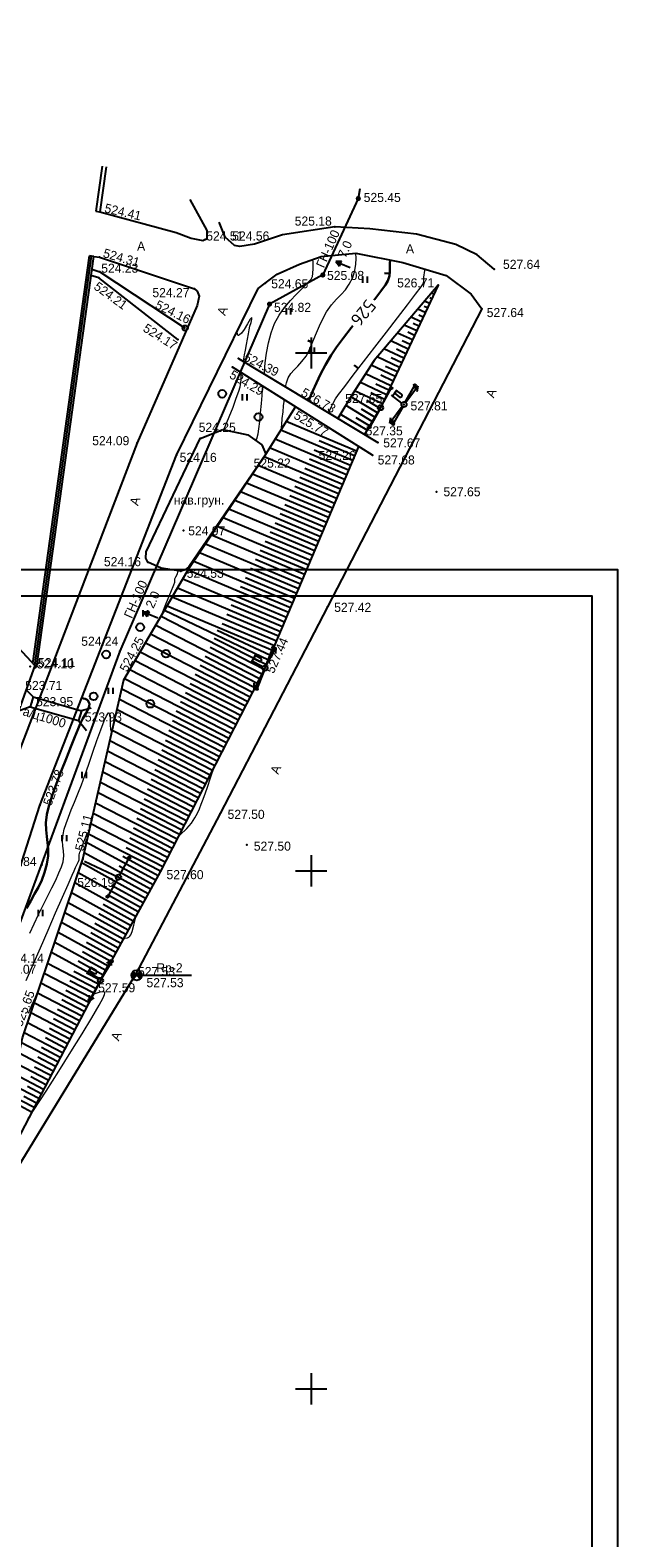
# Model space of a CAD drawing. Header units: millimetres. Extents: x 767170 to 66149698, y -983507 to 2493658.
# Tile 178 of 256: x 2632280 to 2689023, y -572026 to -426489. Entities that reach past the tile are written whole.
import ezdxf

# ---------------------------------------------------------------- set-up
doc = ezdxf.new("R2010")
doc.units = ezdxf.units.MM
for name, pattern in [('Д_ТРОТ_ТРУБА', [3, 1.5, -1.5]), ('ДОРОГИ_ГРУНТ', [7, 5, -2]), ('ДОРОГИ_СТРОЯЩ', [9, 8, -1]), ('Контура низ откосов  Штриховая 0.1-0.5 - - - - - - -', [0.6, 0.1, -0.5])]:
    doc.linetypes.add(name, pattern=pattern)
for name, color, linetype in [('(001) Сетка', 92, 'Continuous'), ('(003) Пункты', 7, 'Continuous'), ('(004) Точки рельефа', 7, 'Continuous'), ('(004a) Точки рельефа (отк.)', 7, 'Continuous'), ('(013) Газ', 30, 'ИК_Газопровод -------г--------'), ('(017) Канализация', 33, 'KANALIS_K_1'), ('(022) Возд. Линии', 7, 'Continuous'), ('(024) Ж_д знаки', 7, 'Continuous'), ('(025) Дорога', 7, 'Continuous'), ('(028) Гидротехн.', 7, 'Continuous'), ('(031) Горизонтали', 42, 'Continuous'), ('(035) Откосы', 7, 'Continuous'), ('(036) Растительность', 7, 'Continuous'), ('(038) Деревья', 7, 'Continuous'), ('(039) Земля', 7, 'Continuous'), ('(040) Ограда', 7, 'Continuous'), ('C-TOPO-MAJR', 9, 'Continuous')]:
    doc.layers.add(name, color=color, linetype=linetype)
doc.layers.add('(032) Горизонтали утолщенные', color=32, linetype='Continuous', lineweight=30)
doc.layers.add('(042) Бергштрих', color=32, linetype='Continuous', lineweight=30)
doc.styles.add('BM-431', font='txt')
doc.styles.add('D-431', font='txt')
doc.styles.add('S', font='txtwr', dxfattribs={"oblique": 15})
doc.styles.get("Standard").update_dxf_attribs({"font": 'isocpeui.ttf'})
doc.styles.add('СПДС', font='isocpeur.ttf')
doc.linetypes.add('GAZ_VOZDUSH', pattern='A,1,-2,["~",Standard,S=3,R=0,X=-1.5,Y=-1.5],-1,10', length=14)
doc.linetypes.add('KANALIS_K_1', pattern='A,1,[">",Standard,S=1.8,R=0,X=-0.9,Y=-0.9],3,-1,["К",Standard,S=1.8,R=0,X=-0.9,Y=-0.9],-1,10', length=16)
doc.linetypes.add('ИК_Газопровод -------г--------', pattern='A,9,-0.6,["Г",Standard,S=1.2,R=0,X=0,Y=-0.6],-1.2', length=10.8)
doc.linetypes.add('ОГРАДА_БЕТ', pattern='A,4,["|",Standard,S=0.8,R=0,X=0,Y=-0.8],4', length=8)
doc.linetypes.add('ОГРАДА_М_1М', pattern='A,2.5,["о",Standard,S=1,R=0,X=0,Y=-0.35],0.5,["0",Standard,S=0.5,R=0,X=-0.3,Y=-0.25],2.5', length=5.5)
doc.linetypes.add('ОТКОСЫ_УКРЕП', pattern='A,0.5,["|",Standard,S=1.2,R=0,X=0,Y=-1.2],0.8,[".",Standard,S=1,R=0.1,X=0.1,Y=-1.2],0.1,["|",Standard,S=0.5,R=0,X=0,Y=-0.5],0', length=1.4)

# ---------------------------------------------------------------- blocks, each defined once
blk = doc.blocks.new('A11111111111')
blk.add_lwpolyline([(-186450, -2503181), (654550, -2503181), (654550, -1909181), (-186450, -1909181)], close=True)
for points in [[(649550, -2498181), (-166450, -2498181), (-166450, -1914181), (649550, -1914181), (649550, -2498181)], [(654550, -2498181), (654550, -1914181)]]:
    blk.add_lwpolyline(points)
blk = doc.blocks.new('d')
at = {"layer": '(038) Деревья'}
blk.add_ellipse((0, 0), major_axis=(0.265, 0.265), ratio=1, start_param=5.497787, end_param=11.780972, dxfattribs=at)
blk = doc.blocks.new('I04010')
for p, q in [((-0.412273, 0.007146), (-0.412273, 1.207146)), ((0.387727, 1.207146), (0.387727, 0.007146))]:
    blk.add_line(p, q)
blk = doc.blocks.new('Setka')
at = {"layer": '(001) Сетка'}
for p, q in [((0, 1.5), (0, -1.5)), ((-1.5, 0), (1.5, 0))]:
    blk.add_line(p, q, dxfattribs=at)
blk = doc.blocks.new('пк-flat-1')
at = {"layer": '(024) Ж_д знаки', "linetype": 'Continuous'}
blk.add_circle((0, 0), 0.25, dxfattribs=at)
blk = doc.blocks.new('S2-flat-3')
at = {"layer": '(022) Возд. Линии'}
for p, q in [((0, 0), (1.21, 1.59)), ((1.21, 1.59), (0.71, 1.35)), ((1.21, 1.59), (1.11, 1.04))]:
    blk.add_line(p, q, dxfattribs=at)
blk = doc.blocks.new('S1-flat-3')
at = {"layer": '(022) Возд. Линии'}
for p, q in [((0, 0), (-1.21, -1.59)), ((-1.21, -1.59), (-1.11, -1.04)), ((-1.21, -1.59), (-0.71, -1.35))]:
    blk.add_line(p, q, dxfattribs=at)
blk = doc.blocks.new('f-flat-2')
at = {"layer": '(022) Возд. Линии'}
for points in [[(-0.2, 0.15), (-1.19, 0.91)], [(-1.11, 0.85), (-0.66, 1.44)]]:
    blk.add_lwpolyline(points, dxfattribs=at)
blk.add_lwpolyline([(-0.22, 0.78), (-0.22, 0.78, 0.414214), (-0.25, 1.01), (-0.72, 1.36), (-0.92, 1.11), (-0.45, 0.75, 0.414214)], format="xyb", close=True, dxfattribs=at)
blk.add_circle((0, 0), 0.25, dxfattribs=at)
blk = doc.blocks.new('S2-flat-4')
at = {"layer": '(022) Возд. Линии'}
for p, q in [((0, 0), (0.93, 1.77)), ((0.93, 1.77), (0.48, 1.44)), ((0.93, 1.77), (0.92, 1.21))]:
    blk.add_line(p, q, dxfattribs=at)
blk = doc.blocks.new('S1-flat-4')
at = {"layer": '(022) Возд. Линии'}
for p, q in [((0, 0), (-0.93, -1.77)), ((-0.93, -1.77), (-0.92, -1.21)), ((-0.93, -1.77), (-0.48, -1.44))]:
    blk.add_line(p, q, dxfattribs=at)
blk = doc.blocks.new('f-flat-3')
at = {"layer": '(022) Возд. Линии'}
for points in [[(-0.22, 0.12), (-1.33, 0.7)], [(-1.24, 0.65), (-0.89, 1.32)]]:
    blk.add_lwpolyline(points, dxfattribs=at)
blk.add_lwpolyline([(-0.35, 0.73), (-0.35, 0.73, 0.414214), (-0.42, 0.95), (-0.94, 1.23), (-1.09, 0.94), (-0.57, 0.67, 0.414214)], format="xyb", close=True, dxfattribs=at)
blk.add_circle((0, 0), 0.25, dxfattribs=at)
blk = doc.blocks.new('s3-flat-4')
at = {"layer": '(022) Возд. Линии'}
h = blk.add_hatch(dxfattribs=at)
h.set_pattern_fill('ACET-2D-ANSI31', color=256, scale=0.01, angle=68.7924, style=0)
h.set_pattern_definition([(113.79242812, (-32445.62895, -79819.795813), (-0.029051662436, -0.01280872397), [])])
edge = h.paths.add_edge_path()
edge.add_arc((0.69, 1.77), 0.1, 0, 360)
blk.add_lwpolyline([(0, 0), (0.72, 1.86)], dxfattribs=at)
blk.add_circle((0.69, 1.77), 0.1, dxfattribs=at)
blk = doc.blocks.new('s4-flat-4')
at = {"layer": '(022) Возд. Линии'}
h = blk.add_hatch(dxfattribs=at)
h.set_pattern_fill('ACET-2D-ANSI31', color=256, scale=0.01, angle=248.7924, style=0)
h.set_pattern_definition([(293.79242812, (-32445.448563, -79819.33093), (0.029051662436, 0.01280872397), [])])
edge = h.paths.add_edge_path()
edge.add_arc((-0.69, -1.77), 0.1, 0, 360)
blk.add_lwpolyline([(0, 0), (-0.72, -1.86)], dxfattribs=at)
blk.add_circle((-0.69, -1.77), 0.1, dxfattribs=at)
blk = doc.blocks.new('prov-s-flat-2')
at = {"layer": '(022) Возд. Линии'}
for name, p in [('s3-flat-4', (0.09, 0.23)), ('s4-flat-4', (-0.09, -0.23))]:
    blk.add_blockref(name, p, dxfattribs=at)
blk = doc.blocks.new('s3-flat-5')
at = {"layer": '(022) Возд. Линии'}
h = blk.add_hatch(dxfattribs=at)
h.set_pattern_fill('ACET-2D-ANSI31', color=256, scale=0.01, angle=60.8095, style=0)
h.set_pattern_definition([(105.809457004, (-32459.07727, -79845.225074), (-0.030548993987, -0.008649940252), [])])
edge = h.paths.add_edge_path()
edge.add_arc((0.93, 1.66), 0.1, 0, 360)
blk.add_lwpolyline([(0, 0), (0.98, 1.75)], dxfattribs=at)
blk.add_circle((0.93, 1.66), 0.1, dxfattribs=at)
blk = doc.blocks.new('s4-flat-5')
at = {"layer": '(022) Возд. Линии'}
h = blk.add_hatch(dxfattribs=at)
h.set_pattern_fill('ACET-2D-ANSI31', color=256, scale=0.01, angle=240.8095, style=0)
h.set_pattern_definition([(285.809457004, (-32458.83407, -79844.78975), (0.030548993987, 0.008649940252), [])])
edge = h.paths.add_edge_path()
edge.add_arc((-0.93, -1.66), 0.1, 0, 360)
blk.add_lwpolyline([(0, 0), (-0.98, -1.75)], dxfattribs=at)
blk.add_circle((-0.93, -1.66), 0.1, dxfattribs=at)
blk = doc.blocks.new('prov-s-flat-3')
at = {"layer": '(022) Возд. Линии'}
for name, p in [('s3-flat-5', (0.12, 0.22)), ('s4-flat-5', (-0.12, -0.22))]:
    blk.add_blockref(name, p, dxfattribs=at)
blk = doc.blocks.new('STOLB-flat-3')
at = {"layer": '(022) Возд. Линии'}
blk.add_circle((0, 0), 0.25, dxfattribs=at)
blk = doc.blocks.new('s3-flat-7')
at = {"layer": '(022) Возд. Линии'}
h = blk.add_hatch(dxfattribs=at)
h.set_pattern_fill('ACET-2D-ANSI31', color=256, scale=0.01, angle=60.8095, style=0)
h.set_pattern_definition([(105.809457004, (-32456.82427, -79844.929074), (-0.030548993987, -0.008649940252), [])])
edge = h.paths.add_edge_path()
edge.add_arc((0.93, 1.66), 0.1, 0, 360)
blk.add_lwpolyline([(0, 0), (0.98, 1.75)], dxfattribs=at)
blk.add_circle((0.93, 1.66), 0.1, dxfattribs=at)
blk = doc.blocks.new('s4-flat-7')
at = {"layer": '(022) Возд. Линии'}
h = blk.add_hatch(dxfattribs=at)
h.set_pattern_fill('ACET-2D-ANSI31', color=256, scale=0.01, angle=240.8095, style=0)
h.set_pattern_definition([(285.809457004, (-32456.58107, -79844.49375), (0.030548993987, 0.008649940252), [])])
edge = h.paths.add_edge_path()
edge.add_arc((-0.93, -1.66), 0.1, 0, 360)
blk.add_lwpolyline([(0, 0), (-0.98, -1.75)], dxfattribs=at)
blk.add_circle((-0.93, -1.66), 0.1, dxfattribs=at)
blk = doc.blocks.new('prov-s-flat-5')
at = {"layer": '(022) Возд. Линии'}
for name, p in [('s3-flat-7', (0.12, 0.22)), ('s4-flat-7', (-0.12, -0.22))]:
    blk.add_blockref(name, p, dxfattribs=at)
blk = doc.blocks.new('d-flat-25')
at = {"layer": '(038) Деревья'}
blk.add_ellipse((0, 0), major_axis=(0.265, 0.265), ratio=1, start_param=5.497787, end_param=11.780972, dxfattribs=at)
blk = doc.blocks.new('d-flat-26')
at = {"layer": '(038) Деревья'}
blk.add_ellipse((0, 0), major_axis=(0.265, 0.265), ratio=1, start_param=5.497787, end_param=11.780972, dxfattribs=at)
blk = doc.blocks.new('s3-flat-6-flat-1')
at = {"layer": '(022) Возд. Линии'}
h = blk.add_hatch(dxfattribs=at)
h.set_pattern_fill('ACET-2D-ACET-2D-ANSI31', color=256, scale=0.01, angle=60.8095, style=0)
h.set_pattern_definition([(105.809457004, (-32431.50727, -79799.612074), (-0.030548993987, -0.008649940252), [])])
edge = h.paths.add_edge_path()
edge.add_arc((0.93, 1.66), 0.1, 0, 360)
blk.add_lwpolyline([(0, 0), (0.98, 1.75)], dxfattribs=at)
blk.add_circle((0.93, 1.66), 0.1, dxfattribs=at)
blk = doc.blocks.new('s4-flat-6-flat-1')
at = {"layer": '(022) Возд. Линии'}
h = blk.add_hatch(dxfattribs=at)
h.set_pattern_fill('ACET-2D-ACET-2D-ANSI31', color=256, scale=0.01, angle=240.8095, style=0)
h.set_pattern_definition([(285.809457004, (-32431.26407, -79799.17675), (0.030548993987, 0.008649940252), [])])
edge = h.paths.add_edge_path()
edge.add_arc((-0.93, -1.66), 0.1, 0, 360)
blk.add_lwpolyline([(0, 0), (-0.98, -1.75)], dxfattribs=at)
blk.add_circle((-0.93, -1.66), 0.1, dxfattribs=at)
blk = doc.blocks.new('prov-s-flat-4-flat-1')
at = {"layer": '(022) Возд. Линии'}
for name, p in [('s3-flat-6-flat-1', (0.12, 0.22)), ('s4-flat-6-flat-1', (-0.12, -0.22))]:
    blk.add_blockref(name, p, dxfattribs=at)
blk = doc.blocks.new('I00110-flat-3')
h = blk.add_hatch(color=7)
edge = h.paths.add_edge_path()
edge.add_line((0.35, 0.35), (0, 0))
edge.add_line((0, 0), (0.35, -0.35))
edge.add_arc((0, 0), 0.5, 315, 405)
edge = h.paths.add_edge_path()
edge.add_line((-0.35, -0.35), (0, 0))
edge.add_line((0, 0), (-0.35, 0.35))
edge.add_arc((0, 0), 0.5, 135, 225)
at = {"layer": '(003) Пункты'}
blk.add_circle((0, 0), 0.5, dxfattribs=at)
at = {"color": 7}
for points in [[(0, 0), (-0.35, 0.35, 0.414214), (-0.35, -0.35)], [(0, 0), (0.35, -0.35, 0.414214), (0.35, 0.35)]]:
    blk.add_lwpolyline(points, format="xyb", close=True, dxfattribs=at)
blk.add_lwpolyline([(0.01, 0), (0.01, 0)], dxfattribs=at)
at = {"color": 4, "linetype": 'Continuous', "style": 'S', "oblique": 15}
blk.add_attdef('G', (0.69, 0.11), '', height=1, dxfattribs=at)
at = {"color": 4, "style": 'S', "oblique": 15}
blk.add_attdef('Z', (0.74, -1.15), '', height=1, dxfattribs=at)
blk = doc.blocks.new('S2-flat-5')
at = {"layer": '(022) Возд. Линии'}
for p, q in [((0, 0), (0.93, 1.77)), ((0.93, 1.77), (0.48, 1.44)), ((0.93, 1.77), (0.92, 1.21))]:
    blk.add_line(p, q, dxfattribs=at)
blk = doc.blocks.new('S1-flat-5')
at = {"layer": '(022) Возд. Линии'}
for p, q in [((0, 0), (-0.93, -1.77)), ((-0.93, -1.77), (-0.92, -1.21)), ((-0.93, -1.77), (-0.48, -1.44))]:
    blk.add_line(p, q, dxfattribs=at)
blk = doc.blocks.new('f-flat-4')
at = {"layer": '(022) Возд. Линии'}
for points in [[(-0.22, 0.12), (-1.33, 0.7)], [(-1.24, 0.65), (-0.89, 1.32)]]:
    blk.add_lwpolyline(points, dxfattribs=at)
blk.add_lwpolyline([(-0.35, 0.73), (-0.35, 0.73, 0.414214), (-0.42, 0.95), (-0.94, 1.23), (-1.09, 0.94), (-0.57, 0.67, 0.414214)], format="xyb", close=True, dxfattribs=at)
blk.add_circle((0, 0), 0.25, dxfattribs=at)
blk = doc.blocks.new('s3-flat-9')
at = {"layer": '(022) Возд. Линии'}
h = blk.add_hatch(dxfattribs=at)
h.set_pattern_fill('ACET-2D-ANSI31', color=256, scale=0.01, angle=59.1322, style=0)
h.set_pattern_definition([(104.13217388, (-32429.778564, -79789.642437), (-0.030789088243, -0.007752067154), [])])
edge = h.paths.add_edge_path()
edge.add_arc((0.97, 1.63), 0.1, 0, 360)
blk.add_lwpolyline([(0, 0), (1.03, 1.72)], dxfattribs=at)
blk.add_circle((0.97, 1.63), 0.1, dxfattribs=at)
blk = doc.blocks.new('s4-flat-9')
at = {"layer": '(022) Возд. Линии'}
h = blk.add_hatch(dxfattribs=at)
h.set_pattern_fill('ACET-2D-ANSI31', color=256, scale=0.01, angle=240.8095, style=0)
h.set_pattern_definition([(285.809457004, (-32429.52907, -79789.21075), (0.030548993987, 0.008649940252), [])])
edge = h.paths.add_edge_path()
edge.add_arc((-0.93, -1.66), 0.1, 0, 360)
blk.add_lwpolyline([(0, 0), (-0.98, -1.75)], dxfattribs=at)
blk.add_circle((-0.93, -1.66), 0.1, dxfattribs=at)
blk = doc.blocks.new('*U413')
at = {"layer": '(022) Возд. Линии'}
for name, p in [('s3-flat-9', (32429.78, 79789.64)), ('s4-flat-9', (32429.53, 79789.21))]:
    blk.add_blockref(name, p, dxfattribs=at)
blk = doc.blocks.new('STOLB-flat-4')
at = {"layer": '(022) Возд. Линии'}
blk.add_circle((0, 0), 0.25, dxfattribs=at)
blk = doc.blocks.new('wef-flat-2')
at = {"layer": '(025) Дорога', "linetype": 'Д_ТРОТ_ТРУБА'}
blk.add_hatch(color=0, dxfattribs=at).paths.add_polyline_path([(-1121939, -1943163.38), (-1121938.8, -1943162.92), (-1121939.36, -1943162.94)])
at = {"layer": '(022) Возд. Линии', "color": 0}
for points in [[(-1121939.36, -1943162.94), (-1121939, -1943163.38)], [(-1121937.99, -1943163.55), (-1121938.9, -1943163.15)]]:
    blk.add_lwpolyline(points, dxfattribs=at)
at = {"layer": '(025) Дорога', "color": 0, "linetype": 'Д_ТРОТ_ТРУБА'}
blk.add_lwpolyline([(-1121939, -1943163.38), (-1121938.8, -1943162.92), (-1121939.36, -1943162.94), (-1121939, -1943163.38)], close=True, dxfattribs=at)
blk.add_lwpolyline([(-1121939, -1943163.38), (-1121938.8, -1943162.92)], dxfattribs=at)
blk = doc.blocks.new('wef-flat-3')
at = {"layer": '(025) Дорога', "linetype": 'Д_ТРОТ_ТРУБА'}
blk.add_hatch(color=0, dxfattribs=at).paths.add_polyline_path([(-1115834.12, -1946675.44), (-1115833.91, -1946674.98), (-1115834.47, -1946675.01)])
at = {"layer": '(022) Возд. Линии', "color": 0}
for points in [[(-1115834.47, -1946675.01), (-1115834.12, -1946675.44)], [(-1115833.1, -1946675.61), (-1115834.02, -1946675.21)]]:
    blk.add_lwpolyline(points, dxfattribs=at)
at = {"layer": '(025) Дорога', "color": 0, "linetype": 'Д_ТРОТ_ТРУБА'}
blk.add_lwpolyline([(-1115834.12, -1946675.44), (-1115833.91, -1946674.98), (-1115834.47, -1946675.01), (-1115834.12, -1946675.44)], close=True, dxfattribs=at)
blk.add_lwpolyline([(-1115834.12, -1946675.44), (-1115833.91, -1946674.98)], dxfattribs=at)
blk = doc.blocks.new('Topo Xos')
at = {"layer": '(013) Газ', "linetype": 'ByBlock', "transparency": 16777216}
h = blk.add_hatch(color=0, dxfattribs=at)
edge = h.paths.add_edge_path()
edge.add_arc((211.21, 128.87), 0.25, 0, 360)
h = blk.add_hatch(color=0, dxfattribs=at)
edge = h.paths.add_edge_path()
edge.add_arc((207.78, 121.49), 0.25, 0, 360)
h = blk.add_hatch(color=0, dxfattribs=at)
edge = h.paths.add_edge_path()
edge.add_arc((202.64, 118.68), 0.25, 0, 360)
at = {"layer": '(003) Пункты', "ltscale": 600, "transparency": 16777216}
blk.add_line((190.31, 53.9), (195.09, 53.9), dxfattribs=at)
at = {"layer": '(004) Точки рельефа', "color": 7, "linetype": 'ByBlock', "lineweight": -2, "transparency": 16777216}
for p in [(211.21, 128.87), (186.26, 127.6), (208.95, 126.14), (198.37, 125.13), (186.21, 123.2), (186.16, 121.2), (207.78, 121.49), (224.33, 122.04), (195.4, 120.14), (202.21, 120.69), (218.92, 120.52), (202.64, 118.68), (223.14, 118.21), (199.06, 112.6), (199.65, 113.43), (205.15, 108.77), (213.36, 108.68), (215.62, 108.98), (209.22, 107.65), (189.86, 105.29), (195.95, 105.72), (213.1, 105.31), (193.64, 104.11), (202.28, 104.2), (212.59, 104.09), (218.77, 100.55), (194.34, 96.82), (190.9, 93.76), (194.06, 92.9), (208.25, 89.45), (188.17, 85.18), (179.53, 83.69), (202.2, 83.53), (188.58, 82.41), (179.68, 80.27), (184.34, 78.95), (180.46, 70.27), (197.88, 69.51), (200.44, 66.49), (180.64, 64.55), (184.61, 65.09), (188.05, 63.36), (192.08, 63.87), (189.82, 53.9), (186.31, 53.4)]:
    blk.add_point(p, dxfattribs=at)
at = {"layer": '(004) Точки рельефа', "color": 0, "transparency": 16777216}
blk.add_point((193.78, 115.26), dxfattribs=at)
at = {"layer": '(004a) Точки рельефа (отк.)', "color": 7, "linetype": 'ByBlock', "lineweight": -2, "transparency": 16777216}
for p in [(196.41, 124.9), (186.26, 121.79), (211.24, 104.94), (211.8, 106.09), (180.04, 83.59), (180.16, 83.72)]:
    blk.add_point(p, dxfattribs=at)
at = {"layer": '(013) Газ', "linetype": 'GAZ_VOZDUSH', "ltscale": 600, "transparency": 16777216, "flags": 128}
blk.add_lwpolyline([(211.36, 129.82), (211.21, 128.87), (207.78, 121.49), (202.64, 118.68), (188.17, 85.18), (177.15, 55.19), (172.05, 44.88), (154.53, 10.28), (125.13, -20.23), (128.41, -27.61), (104.92, -48.21), (106.15, -52.91), (104.18, -59.43), (65.33, -101.11), (61.68, -103.14), (50.31, -114.31), (42.37, -118.32), (-2.23, -156.68), (-4.63, -158.96)], dxfattribs=at)
at = {"layer": '(022) Возд. Линии', "linetype": 'ДОРОГИ_ГРУНТ', "ltscale": 600, "transparency": 16777216}
blk.add_lwpolyline([(184.77, 64.9), (188.05, 63.36)], dxfattribs=at)
at = {"layer": '(025) Дорога', "linetype": 'Д_ТРОТ_ТРУБА', "ltscale": 600, "transparency": 16777216, "flags": 128}
for points in [[(186.26, 127.6), (193.61, 125.58), (195.06, 125.05), (196.21, 124.81), (196.61, 125), (196.61, 125.8), (194.98, 128.79)], [(224.33, 122.04), (222.7, 123.43), (220.61, 124.44), (216.83, 125.44), (212.31, 125.94), (208.95, 126.14), (203.89, 125.36), (201.19, 124.47), (199.76, 124.24), (199.27, 124.33), (198.37, 125.13), (197.76, 126.6)], [(185.66, 123.28), (186.21, 123.2), (195.4, 120.14), (195.65, 119.93), (195.83, 119.44), (195.66, 118.53), (189.86, 105.29), (177.5, 73.02), (170.86, 56.3)]]:
    blk.add_lwpolyline(points, dxfattribs=at)
at = {"layer": '(028) Гидротехн.', "linetype": 'Д_ТРОТ_ТРУБА', "ltscale": 600, "transparency": 16777216}
for points in [[(179.14, 81.45), (179.81, 80.76), (179.54, 79.79), (178.4, 79.4)], [(179.81, 80.76), (184.48, 79.43)], [(179.54, 79.79), (184.2, 78.47)], [(185.41, 79.67), (184.48, 79.43), (184.2, 78.47), (184.96, 77.53)]]:
    blk.add_lwpolyline(points, dxfattribs=at)
at = {"layer": '(031) Горизонтали', "color": 42, "linetype": 'Continuous', "lineweight": 0, "ltscale": 600, "transparency": 16777216}
for points in [[(202.14, 111.93), (202.16, 112.22), (202.23, 113.01), (202.35, 113.93), (202.53, 114.93), (202.78, 115.91), (203.12, 116.8), (203.56, 117.61), (204.09, 118.36), (204.65, 119.04), (205.2, 119.62), (205.68, 120.1), (206.04, 120.45), (206.25, 120.66), (206.47, 120.9), (206.65, 121.08), (206.79, 121.35), (206.83, 121.64), (206.85, 122.11), (206.84, 122.68), (206.83, 123.01)], [(204.19, 110.69), (204.28, 111.08), (204.45, 111.56), (204.7, 111.97), (205.02, 112.33), (205.38, 112.7), (205.77, 113.13), (206.16, 113.67), (206.42, 114.14), (206.67, 114.69), (206.91, 115.28), (207.17, 115.92), (207.45, 116.58), (207.77, 117.26), (208.15, 117.94), (208.62, 118.62), (209.09, 119.16), (209.54, 119.62), (209.96, 120.07), (210.34, 120.59), (210.67, 121.24), (210.88, 121.92), (210.98, 122.52), (211, 123.07), (210.98, 123.6)], [(208.35, 108.18), (208.36, 108.21), (208.52, 108.6), (208.74, 109.05), (209.02, 109.55), (209.31, 109.95), (209.9, 110.74), (210.72, 111.82), (211.72, 113.11), (212.8, 114.53), (213.92, 115.97), (214.99, 117.36), (215.95, 118.61), (216.74, 119.64), (217.27, 120.34), (217.48, 120.64), (217.53, 120.87), (217.53, 121.06), (217.54, 121.29), (217.57, 121.52), (217.6, 121.69), (217.63, 121.92), (217.62, 122.06)], [(200.11, 113.15), (200.16, 113.41), (200.23, 113.79), (200.32, 114.24), (200.42, 114.77), (200.52, 115.31), (200.61, 115.8), (200.68, 116.21), (200.75, 116.54), (200.85, 116.91), (200.94, 117.23), (200.92, 117.39), (200.77, 117.21), (200.51, 116.77), (200.18, 116.23), (199.92, 115.87), (199.75, 115.7), (199.65, 115.66), (199.61, 115.66), (199.58, 115.69), (199.54, 115.79), (199.51, 116.05)], [(198.22, 106.56), (198.36, 106.86), (198.75, 107.8), (199.12, 108.74), (199.43, 109.59), (199.67, 110.27), (199.8, 110.68), (199.87, 111.08), (199.9, 111.41), (199.91, 111.73), (199.94, 112.05)], [(201.33, 105.5), (201.4, 105.69), (201.53, 106.17), (201.61, 106.64), (201.7, 107.36), (201.78, 108.2), (201.86, 109.07), (201.92, 109.85), (201.97, 110.45), (202, 110.75)], [(203.76, 106.55), (203.81, 107.03), (203.87, 107.63), (203.94, 108.27), (203.99, 108.85), (204.04, 109.27), (204.06, 109.46)], [(199.76, 100.45), (199.75, 100.5)], [(192.11, 88.43), (192.2, 88.65), (192.7, 89.87), (193.12, 90.88), (193.4, 91.57), (193.51, 91.85), (193.5, 92), (193.48, 92.15), (193.59, 92.34), (193.75, 92.63), (193.81, 92.94)], [(179.51, 57.96), (179.91, 58.86), (180.33, 59.76), (180.77, 60.65), (181.21, 61.51), (181.62, 62.33), (182, 63.08), (182.31, 63.77), (182.55, 64.35), (182.7, 64.83), (182.78, 65.43), (182.75, 65.92), (182.68, 66.37), (182.65, 66.87), (182.7, 67.47), (182.82, 67.98), (183, 68.55), (183.23, 69.17), (183.5, 69.85), (183.8, 70.59), (184.13, 71.4), (184.47, 72.28), (184.8, 73.19), (185.18, 74.27), (185.58, 75.42), (185.98, 76.56), (186.35, 77.59), (186.68, 78.44), (186.9, 78.92), (187.02, 79.14), (187.09, 79.21), (187.11, 79.21), (187.14, 79.2), (187.19, 79.13), (187.24, 78.94), (187.26, 78.56), (187.26, 78.03), (187.29, 77.65), (187.34, 77.45), (187.39, 77.38), (187.43, 77.37)], [(193.85, 67.3), (194, 67.44), (194.65, 68.07), (195.09, 68.58), (195.44, 69.1), (195.69, 69.54), (195.88, 69.97), (196.04, 70.41), (196.22, 70.9), (196.44, 71.5), (196.64, 72.06), (196.95, 72.96), (197.28, 73.98)], [(179.13, 53.39), (179.78, 54.88), (180.51, 56.53), (181.26, 58.25), (181.98, 59.91), (182.64, 61.42), (183.19, 62.67), (183.58, 63.55), (183.76, 63.96), (183.92, 64.3), (184.07, 64.61), (184.19, 64.86), (184.26, 65.04), (184.27, 65.21), (184.26, 65.35), (184.26, 65.52), (184.33, 65.76), (184.44, 66.04), (184.58, 66.4), (184.71, 66.76), (184.86, 67.17), (184.99, 67.52), (185.06, 67.66), (185.09, 67.49), (185.12, 67.32)], [(188.56, 57.48), (188.67, 57.47), (188.91, 57.51), (189.05, 57.58), (189.12, 57.63), (189.16, 57.67), (189.25, 57.81), (189.38, 58.13), (189.55, 58.73), (189.75, 59.64)], [(179.37, 50.25), (179.7, 51), (180.05, 51.79), (180.38, 52.57)], [(179.34, 40.06), (179.85, 40.83), (181.06, 42.71), (182.28, 44.63), (183.46, 46.5), (184.54, 48.24), (185.47, 49.77), (186.18, 51), (186.56, 51.7), (186.71, 52.04), (186.74, 52.17), (186.73, 52.2), (186.69, 52.25), (186.55, 52.29), (186.26, 52.26), (185.76, 52.09), (185.6, 52.03)]]:
    blk.add_lwpolyline(points, dxfattribs=at)
at = {"layer": '(032) Горизонтали утолщенные', "color": 32, "linetype": 'Continuous', "lineweight": 30, "ltscale": 600, "transparency": 16777216}
for points in [[(212.71, 119.08), (212.79, 119.17), (213.39, 119.93), (213.84, 120.54), (214.07, 120.94), (214.21, 121.42), (214.26, 121.82), (214.26, 122.21), (214.25, 122.63), (214.27, 122.93)], [(206.42, 109.34), (206.53, 109.62), (206.81, 110.32), (207.16, 111.09), (207.57, 111.93), (208.05, 112.82), (208.58, 113.74), (209.11, 114.53), (209.77, 115.43), (210.52, 116.38), (210.67, 116.57)], [(179.18, 60.36), (179.58, 61.08), (179.96, 61.76), (180.32, 62.41), (180.64, 63.08), (180.92, 63.81), (181.14, 64.62), (181.26, 65.42), (181.27, 66.1), (181.21, 66.71), (181.13, 67.3), (181.06, 67.92), (181.05, 68.61), (181.14, 69.42), (181.33, 70.23), (181.65, 71.25), (182.06, 72.39), (182.51, 73.6), (182.99, 74.8), (183.44, 75.93), (183.85, 76.91), (184.16, 77.68), (184.35, 78.16), (184.61, 78.69), (184.89, 79.16), (185.12, 79.57), (185.23, 79.88), (185.24, 80.09), (185.2, 80.23), (185.17, 80.3), (185.13, 80.37), (185.02, 80.47), (184.83, 80.58), (184.5, 80.65)]]:
    blk.add_lwpolyline(points, dxfattribs=at)
at = {"layer": '(035) Откосы', "ltscale": 600, "transparency": 16777216}
for p, q in [((218.51, 119.63), (218.27, 119.75)), ((218.71, 120.07), (218.65, 120.1)), ((217.68, 117.87), (216.96, 118.2)), ((217.88, 118.31), (217.58, 118.45)), ((218.09, 118.75), (217.61, 118.97)), ((218.3, 119.19), (218.12, 119.28)), ((216.85, 116.1), (215.65, 116.66)), ((217.26, 116.98), (216.3, 117.43)), ((217.05, 116.54), (216.51, 116.8)), ((217.47, 117.42), (217.05, 117.62)), ((216.02, 114.33), (214.34, 115.12)), ((216.43, 115.22), (214.99, 115.89)), ((216.22, 114.78), (215.44, 115.14)), ((216.64, 115.66), (215.98, 115.97)), ((215.19, 112.57), (213.03, 113.58)), ((215.6, 113.45), (213.68, 114.35)), ((215.81, 113.89), (214.91, 114.32)), ((214.77, 111.68), (212.44, 112.78)), ((214.98, 112.13), (213.84, 112.66)), ((215.4, 113.01), (214.37, 113.49)), ((213.94, 109.92), (211.37, 111.13)), ((214.36, 110.8), (211.9, 111.95)), ((214.15, 110.36), (212.89, 110.95)), ((214.57, 111.24), (213.37, 111.81)), ((213.06, 108.18), (210.48, 109.74)), ((213.53, 109.04), (210.83, 110.3)), ((213.31, 108.6), (212.02, 109.38)), ((213.74, 109.48), (212.42, 110.1)), ((212.05, 106.51), (209.47, 108.07)), ((212.56, 107.35), (209.97, 108.91)), ((212.3, 106.93), (211.01, 107.71)), ((212.81, 107.76), (211.52, 108.54)), ((210.66, 103.57), (203.72, 106.5)), ((211.04, 104.49), (204.26, 107.35)), ((209.88, 101.74), (202.65, 104.79)), ((210.27, 102.65), (203.19, 105.64)), ((210.85, 104.03), (207.42, 105.48)), ((209.5, 100.82), (202.11, 103.94)), ((210.08, 102.19), (206.5, 103.7)), ((210.46, 103.11), (206.96, 104.59)), ((208.72, 98.98), (200.98, 102.25)), ((209.11, 99.9), (201.54, 103.1)), ((209.3, 100.36), (205.56, 101.94)), ((209.69, 101.28), (206.04, 102.82)), ((207.95, 97.15), (199.84, 100.57)), ((208.33, 98.07), (200.41, 101.41)), ((208.92, 99.44), (205.09, 101.06)), ((207.56, 96.23), (199.28, 99.73)), ((208.14, 97.61), (204.13, 99.3)), ((208.53, 98.53), (204.61, 100.18)), ((206.79, 94.4), (198.15, 98.05)), ((207.17, 95.32), (198.71, 98.89)), ((207.37, 95.78), (203.18, 97.54)), ((207.75, 96.69), (203.66, 98.42)), ((206.01, 92.57), (197.02, 96.36)), ((206.4, 93.48), (197.58, 97.2)), ((206.98, 94.86), (202.71, 96.66)), ((205.24, 90.73), (195.89, 94.68)), ((205.62, 91.65), (196.45, 95.52)), ((206.21, 93.02), (201.75, 94.9)), ((206.59, 93.94), (202.23, 95.78)), ((204.85, 89.82), (195.32, 93.84)), ((205.43, 91.19), (200.8, 93.15)), ((205.82, 92.11), (201.28, 94.02)), ((204.08, 87.98), (194.27, 92.12)), ((204.46, 88.9), (194.77, 92.99)), ((205.04, 90.27), (200.32, 92.27)), ((203.3, 86.15), (193.25, 90.39)), ((203.69, 87.06), (193.76, 91.26)), ((204.27, 88.44), (199.4, 90.5)), ((204.66, 89.36), (199.85, 91.39)), ((202.53, 84.31), (192.5, 89.1)), ((202.92, 85.23), (192.75, 89.52)), ((203.88, 87.52), (198.95, 89.61)), ((201.68, 82.52), (191.66, 87.67)), ((202.13, 83.4), (192.16, 88.53)), ((203.11, 85.69), (198.05, 87.82)), ((203.5, 86.61), (198.5, 88.71)), ((200.77, 80.75), (190.65, 85.95)), ((201.22, 81.63), (191.16, 86.81)), ((202.33, 83.86), (197.28, 86.4)), ((202.72, 84.77), (197.59, 87.17)), ((200.31, 79.86), (190.15, 85.09)), ((201.45, 82.07), (196.43, 84.66)), ((201.9, 82.96), (196.91, 85.53)), ((199.4, 78.09), (189.14, 83.37)), ((199.85, 78.98), (189.65, 84.23)), ((200.99, 81.19), (195.95, 83.78)), ((198.49, 76.32), (188.38, 81.52)), ((198.94, 77.21), (188.64, 82.51)), ((200.08, 79.42), (194.99, 82.04)), ((200.54, 80.3), (195.47, 82.91)), ((198.03, 75.44), (188.15, 80.52)), ((199.17, 77.65), (194.03, 80.29)), ((199.63, 78.53), (194.51, 81.16)), ((197.58, 74.55), (187.92, 79.52)), ((198.72, 76.76), (193.61, 79.39)), ((196.67, 72.78), (187.46, 77.52)), ((197.12, 73.67), (187.69, 78.52)), ((197.81, 74.99), (192.92, 77.51)), ((198.26, 75.88), (193.26, 78.45)), ((196.21, 71.9), (187.23, 76.52)), ((197.35, 74.11), (192.58, 76.56)), ((195.3, 70.13), (186.77, 74.51)), ((195.76, 71.01), (187, 75.51)), ((196.44, 72.34), (191.89, 74.68)), ((196.9, 73.22), (192.24, 75.62)), ((194.85, 69.24), (186.54, 73.51)), ((195.53, 70.57), (191.21, 72.79)), ((195.98, 71.45), (191.55, 73.73)), ((193.94, 67.47), (186.08, 71.51)), ((194.39, 68.36), (186.31, 72.51)), ((195.07, 69.68), (190.87, 71.85)), ((193.48, 66.58), (185.85, 70.51)), ((194.16, 67.91), (190.18, 69.96)), ((194.62, 68.8), (190.52, 70.9)), ((192.57, 64.81), (185.39, 68.51)), ((193.03, 65.7), (185.62, 69.51)), ((193.71, 67.03), (189.84, 69.02)), ((192.11, 63.93), (185.16, 67.51)), ((192.8, 65.26), (189.15, 67.13)), ((193.25, 66.14), (189.5, 68.08)), ((191.16, 62.19), (184.75, 65.72)), ((191.64, 63.06), (184.98, 66.72)), ((192.34, 64.37), (188.81, 66.19)), ((190.67, 61.31), (184.49, 64.73)), ((191.4, 62.62), (188.13, 64.42)), ((191.88, 63.49), (188.49, 65.36)), ((189.71, 59.57), (183.84, 62.81)), ((190.19, 60.44), (184.16, 63.77)), ((190.92, 61.75), (187.78, 63.48)), ((189.23, 58.7), (183.52, 61.85)), ((189.95, 60.01), (186.98, 61.65)), ((190.43, 60.88), (187.38, 62.56)), ((188.27, 56.96), (182.87, 59.93)), ((188.75, 57.83), (183.19, 60.89)), ((188.99, 58.26), (186.17, 59.82)), ((189.47, 59.13), (186.58, 60.73)), ((187.79, 56.08), (182.55, 58.98)), ((188.51, 57.39), (185.77, 58.9)), ((186.83, 54.34), (181.9, 57.06)), ((187.31, 55.21), (182.22, 58.02)), ((187.55, 55.65), (184.97, 57.07)), ((188.03, 56.52), (185.37, 57.99)), ((186.35, 53.47), (181.58, 56.1)), ((187.07, 54.78), (184.57, 56.16)), ((185.43, 51.71), (180.89, 54.07)), ((185.89, 52.59), (181.21, 55.03)), ((186.12, 53.03), (183.75, 54.27)), ((186.59, 53.91), (184.16, 55.24)), ((184.97, 50.82), (180.57, 53.12)), ((185.2, 51.26), (182.96, 52.43)), ((185.66, 52.15), (183.35, 53.35)), ((184.04, 49.06), (179.93, 51.21)), ((184.51, 49.94), (180.25, 52.16)), ((184.74, 50.38), (182.57, 51.51)), ((183.58, 48.18), (179.6, 50.26)), ((183.81, 48.62), (181.79, 49.68)), ((184.28, 49.5), (182.18, 50.59)), ((182.66, 46.41), (178.96, 48.35)), ((183.12, 47.29), (179.28, 49.3)), ((183.35, 47.74), (181.4, 48.76)), ((182.2, 45.53), (178.69, 47.37)), ((182.43, 45.97), (180.61, 46.92)), ((182.89, 46.85), (181.01, 47.84)), ((181.28, 43.77), (178.25, 45.35)), ((181.74, 44.65), (178.47, 46.36)), ((181.97, 45.09), (180.27, 45.98)), ((180.82, 42.88), (178.03, 44.34)), ((181.05, 43.32), (179.59, 44.08)), ((181.51, 44.21), (179.93, 45.03)), ((179.9, 41.12), (177.59, 42.32)), ((180.36, 42), (177.81, 43.33)), ((180.59, 42.44), (179.26, 43.14)), ((179.67, 40.68), (178.58, 41.25)), ((180.13, 41.56), (178.92, 42.19))]:
    blk.add_line(p, q, dxfattribs=at)
at = {"layer": '(035) Откосы', "linetype": 'ОТКОСЫ_УКРЕП', "ltscale": 600, "transparency": 16777216}
for points in [[(193.78, 115.26), (186.16, 121.2), (185.4, 121.43)], [(185.49, 122.06), (186.26, 121.79), (194.49, 116.37)], [(212.59, 104.09), (199.06, 112.6)], [(199.65, 113.43), (213.1, 105.31)]]:
    blk.add_lwpolyline(points, dxfattribs=at)
at = {"layer": '(035) Откосы', "linetype": 'Контура низ откосов  Штриховая 0.1-0.5 - - - - - - -', "ltscale": 600, "transparency": 16777216}
blk.add_lwpolyline([(175.52, 32.74), (178.79, 47.84), (184.61, 65.09), (188.58, 82.41), (194.92, 93.24), (202.28, 104.2), (205.15, 108.77)], dxfattribs=at)
at = {"layer": '(035) Откосы', "ltscale": 600, "transparency": 16777216}
blk.add_lwpolyline([(211.24, 104.94), (202.2, 83.53), (192.08, 63.87), (186.31, 53.4), (175.52, 32.74)], dxfattribs=at)
at = {"layer": '(039) Земля', "linetype": 'Контура низ откосов  Штриховая 0.1-0.5 - - - - - - -', "ltscale": 600, "transparency": 16777216, "flags": 128}
blk.add_lwpolyline([(195.95, 105.72), (198.14, 106.57), (200.55, 106.05), (201.91, 105.1), (202.28, 104.2), (194.84, 93.33), (194.48, 93.03), (194.06, 92.9), (192.19, 93.18), (190.9, 93.76), (190.7, 94.16), (190.73, 94.78), (195.95, 105.72)], dxfattribs=at)
at = {"layer": '(040) Ограда', "linetype": 'ОГРАДА_БЕТ', "ltscale": 600, "transparency": 16777216, "flags": 128}
for points in [[(151.44, 145.12), (150.36, 138.29), (144.62, 124.2), (148.11, 119.89), (149.1, 117.6), (150.73, 115.38), (179.98, 83.79), (170.16, 56.55)], [(186.86, 131.93), (186.26, 127.6)]]:
    blk.add_lwpolyline(points, dxfattribs=at)
at = {"layer": '(040) Ограда', "ltscale": 600, "transparency": 16777216, "flags": 128}
for points in [[(186.47, 131.98), (185.86, 127.66)], [(185.86, 127.66), (186.26, 127.6)], [(179.8, 83.99), (185.26, 123.33)], [(180.16, 83.72), (185.66, 123.28)], [(185.66, 123.28), (185.26, 123.33)]]:
    blk.add_lwpolyline(points, dxfattribs=at)
at = {"layer": '(040) Ограда', "linetype": 'ОГРАДА_М_1М', "ltscale": 600, "transparency": 16777216, "flags": 128}
for points in [[(179.97, 83.8), (185.46, 123.3)], [(180.16, 83.72), (179.98, 83.78)]]:
    blk.add_lwpolyline(points, dxfattribs=at)
at = {"layer": '(042) Бергштрих', "color": 32, "linetype": 'Continuous', "lineweight": 30, "ltscale": 600, "transparency": 16777216}
for p, q in [((214.24, 121.62), (213.74, 121.68)), ((206.79, 114.98), (206.33, 115.17)), ((211.22, 112.47), (210.82, 112.77))]:
    blk.add_line(p, q, dxfattribs=at)
at = {"layer": '(001) Сетка', "transparency": 16777216}
for p in [(206.66, 113.97), (206.66, 63.97), (206.66, 13.97)]:
    blk.add_blockref('Setka', p, dxfattribs=at)
at = {"layer": '(022) Возд. Линии', "transparency": 16777216}
for name, p in [('wef-flat-2', (1122148.4, 1943285.73)), ('пк-flat-1', (194.49, 116.37)), ('prov-s-flat-5', (213.36, 108.68)), ('prov-s-flat-3', (215.62, 108.98)), ('S2-flat-3', (215.76, 109.17)), ('f-flat-2', (215.62, 108.98)), ('STOLB-flat-3', (213.36, 108.68)), ('S1-flat-3', (215.46, 108.78)), ('wef-flat-3', (1116024.95, 1946763.96)), ('d-flat-25', (192.63, 84.93)), ('f-flat-3', (202.2, 83.53)), ('prov-s-flat-2', (202.2, 83.53)), ('S2-flat-4', (202.31, 83.75)), ('S1-flat-4', (202.08, 83.31)), ('d-flat-26', (191.13, 80.1)), ('prov-s-flat-4-flat-1', (188.05, 63.36)), ('STOLB-flat-4', (188.05, 63.36)), ('*U413', (-32243.34, -79736.03)), ('S2-flat-5', (186.43, 53.62)), ('f-flat-4', (186.31, 53.4)), ('I00110-flat-3', (189.81, 53.9)), ('S1-flat-5', (186.19, 53.17))]:
    blk.add_blockref(name, p, dxfattribs=at)
at = {"layer": '(036) Растительность', "linetype": 'Continuous', "transparency": 16777216, "xscale": 0.5, "yscale": 0.5, "zscale": 0.5}
for p in [(211.86, 120.73), (204.48, 117.68), (211.45, 116.51), (206.76, 113.88), (200.24, 109.38), (190.65, 88.52), (187.3, 81.05), (184.75, 72.92), (182.83, 66.82), (180.53, 59.6)]:
    blk.add_blockref('I04010', p, dxfattribs=at)
at = {"layer": '(038) Деревья', "linetype": 'Continuous', "transparency": 16777216}
for p in [(198.07, 110.02), (201.57, 107.79), (190.15, 87.49), (186.86, 84.86), (185.65, 80.82)]:
    blk.add_blockref('d', p, dxfattribs=at)
at = {"layer": '(003) Пункты', "transparency": 16777216, "style": 'D-431'}
for s, p in [('Rp-2', (191.71, 54.18)), ('527.53', (190.76, 52.74))]:
    blk.add_text(s, height=0.875, dxfattribs=at).set_placement(p)
at = {"layer": '(004) Точки рельефа', "linetype": 'ByBlock', "transparency": 16777216, "char_height": 0.875, "attachment_point": 4, "style": 'D-431'}
for s, insert in [('525.45', (211.73, 128.97)), ('525.18', (205.07, 126.69)), ('524.56', (199.04, 125.25)), ('527.64', (225.18, 122.51)), ('524.65', (202.8, 120.64)), ('525.08', (208.19, 121.44)), ('526.71', (214.96, 120.72)), ('524.27', (191.33, 119.78)), ('524.82', (203.07, 118.36)), ('527.64', (223.61, 117.86)), ('527.65', (209.94, 109.56)), ('527.81', (216.25, 108.85)), ('524.25', (195.8, 106.78)), ('524.09', (185.52, 105.49)), ('527.67', (213.62, 105.28)), ('524.16', (193.96, 103.88)), ('525.22', (201.1, 103.33)), ('527.68', (213.08, 103.63)), ('527.65', (219.43, 100.56)), ('524.97', (194.79, 96.79)), ('524.16', (186.65, 93.81)), ('524.53', (194.64, 92.69)), ('527.42', (208.88, 89.4)), ('524.24', (184.46, 86.13)), ('523.95', (180.1, 80.3)), ('523.93', (184.81, 78.82)), ('527.50', (198.59, 69.42)), ('527.50', (201.12, 66.35)), ('523.84', (176.57, 64.87)), ('527.60', (192.69, 63.6)), ('526.19', (184.07, 62.85)), ('527.59', (186.09, 52.68))]:
    blk.add_mtext(s, dxfattribs=dict(at, insert=insert))
for s, insert, rotation in [('524.41', (186.74, 127.97), 347.0409), ('524.31', (186.62, 123.64), 344.2462), ('524.21', (185.85, 120.54), 324.2044), ('524.16', (191.71, 118.71), 333.7469), ('524.17', (190.57, 116.48), 327.9834), ('524.39', (200.26, 113.67), 332.7701), ('524.29', (198.9, 111.98), 329.512), ('526.73', (205.81, 110.26), 330.2394), ('525.77', (205.13, 108.07), 328.5982), ('524.25', (188.5, 83.3), 61.9234), ('527.44', (202.64, 83.13), 66.1061), ('523.78', (181.16, 70.34), 69.8019), ('525.11', (184.27, 65.93), 76.2105), ('525.65', (178.33, 49.02), 69.3324)]:
    blk.add_mtext(s, dxfattribs=dict(at, insert=insert, rotation=rotation))
at = {"layer": '(004a) Точки рельефа (отк.)', "linetype": 'ByBlock', "transparency": 16777216, "char_height": 0.875, "attachment_point": 4, "style": 'D-431'}
for s, insert in [('524.51', (196.53, 125.25)), ('524.23', (186.39, 122.14)), ('527.35', (211.92, 106.44)), ('527.26', (207.38, 104.07)), ('524.10', (180.17, 83.94)), ('524.11', (180.29, 84.07)), ('523.71', (179.05, 81.86)), ('524.14', (177.27, 55.54)), ('524.07', (176.55, 54.47)), ('527.53', (189.94, 54.25))]:
    blk.add_mtext(s, dxfattribs=dict(at, insert=insert))
at = {"layer": '(013) Газ', "color": 0, "linetype": 'Continuous', "transparency": 16777216, "style": 'BM-431'}
for s, rotation, p in [('ГН-100', 65.9585, (207.89, 122.1)), ('7.0', 65.9585, (209.99, 123.06)), ('ГН-100', 66.1384, (189.34, 88.27)), ('2.0', 66.1384, (191.43, 89.24))]:
    blk.add_text(s, height=0.875, rotation=rotation, dxfattribs=at).set_placement(p)
at = {"layer": '(017) Канализация', "color": 0, "linetype": 'Continuous', "transparency": 16777216, "style": 'BM-431'}
blk.add_text('а/ц1000', height=0.875, rotation=343.0327, dxfattribs=at).set_placement((178.75, 79))
at = {"layer": '(025) Дорога', "linetype": 'ДОРОГИ_СТРОЯЩ', "transparency": 16777216, "style": 'BM-431'}
for p in [(189.85, 123.84), (215.81, 123.59)]:
    blk.add_text('A', height=0.875, dxfattribs=at).set_placement(p)
for rotation, p in [(68.3477, (198.35, 117.51)), (68.3477, (224.29, 109.56)), (72.1031, (189.94, 99.16)), (68.3477, (203.49, 73.23)), (68.3477, (188.09, 47.49))]:
    blk.add_text('A', height=0.875, rotation=rotation, dxfattribs=at).set_placement(p)
at = {"layer": '(039) Земля', "linetype": 'Continuous', "transparency": 16777216, "style": 'BM-431'}
blk.add_text('нав.грун.', height=0.875, dxfattribs=at).set_placement((193.4, 99.33))
at = {"layer": 'C-TOPO-MAJR', "color": 32, "linetype": 'Continuous', "lineweight": 30, "transparency": 16777216, "insert": (211.69, 117.83), "char_height": 1.25, "width": 2.3988, "attachment_point": 5, "rotation": 230.6348, "style": 'СПДС', "bg_fill": 3, "box_fill_scale": 1.254, "bg_fill_color": 256, "bg_fill_true_color": 13158600, "bg_fill_transparency": 0}
blk.add_mtext('526', dxfattribs=at)
at = {"layer": '(025) Дорога', "linetype": 'Д_ТРОТ_ТРУБА', "ltscale": 600, "transparency": 16777216, "flags": 128}
for points in [[(175.4, 54.5), (180.46, 70.27), (193.64, 104.11), (201.55, 120.18), (202.21, 120.69), (203.36, 121.58), (205.53, 122.55), (207.62, 123.28), (210.97, 123.6), (215.52, 122.68), (219.68, 121.45), (222.11, 119.63), (223.14, 118.21)], [(223.14, 118.21), (208.25, 89.45), (197.88, 69.51), (189.71, 53.96), (176.53, 32.47), (171.95, 25.29), (161.03, 1.41), (144.54, -23.56), (132.43, -37.82), (113.3, -57.67), (94.18, -76.92), (79.85, -91.25), (51.18, -119.89), (31.09, -139.86), (16.3, -154.94), (-0.77, -172.15), (-3.76, -175.13)]]:
    blk.add_lwpolyline(points, dxfattribs=at)
at = {"layer": '(035) Откосы', "linetype": 'Контура низ откосов  Штриховая 0.1-0.5 - - - - - - -', "ltscale": 600, "transparency": 16777216}
blk.add_lwpolyline([(218.92, 120.52), (212.75, 113.25), (210.64, 110), (209.22, 107.65)], dxfattribs=at)
at = {"layer": '(035) Откосы', "ltscale": 600, "transparency": 16777216}
blk.add_lwpolyline([(218.92, 120.52), (213.36, 108.68), (211.8, 106.09)], dxfattribs=at)

msp = doc.modelspace()

# ---------------------------------------------------------------- block references
at = {"xscale": 0.5, "yscale": 0.5, "zscale": 0.5}
msp.add_blockref('A11111111111', (2361748.15, 475993.25), dxfattribs=at)

# ---------------------------------------------------------------- next in the draw order: block references
at = {"xscale": 1000, "yscale": 1000, "zscale": 1000}
msp.add_blockref('Topo Xos', (2452754.32, -571613.28), dxfattribs=at)

doc.saveas('drawing.dxf')
